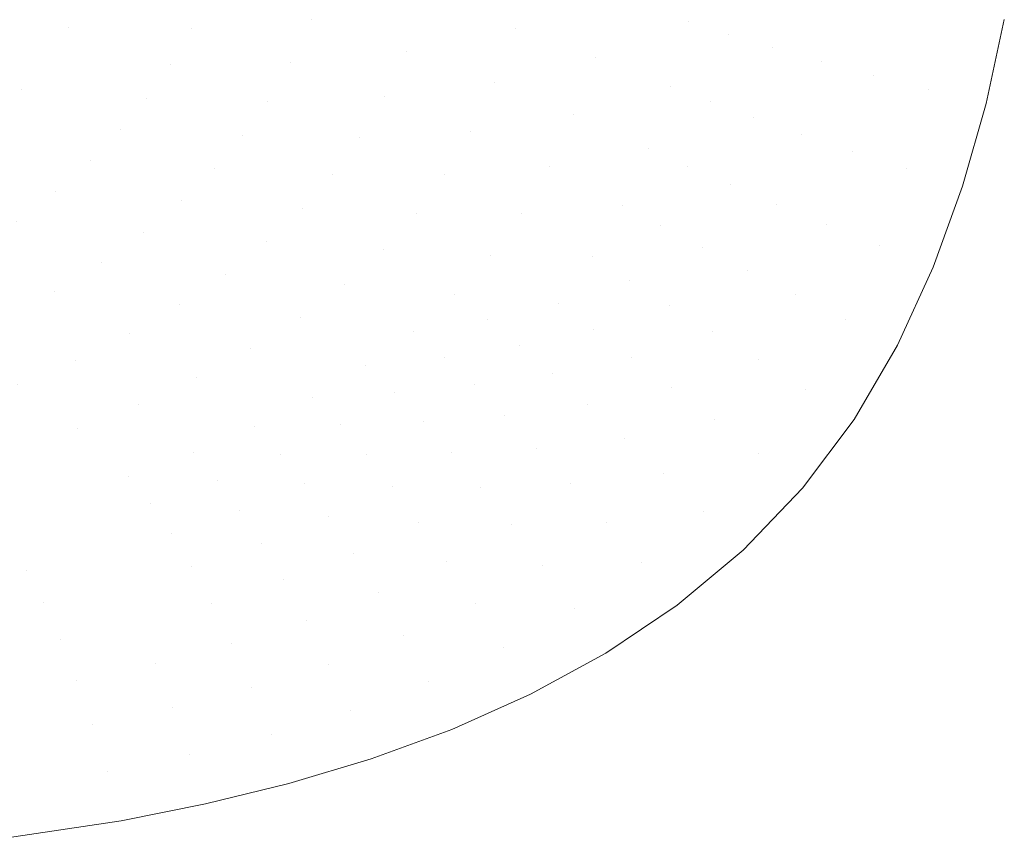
# Model space of a CAD drawing. Header units: centimetres. Extents: x -26.4 to 27.6, y -20.6 to 15.1.
# Tile 254 of 256: x 13.5 to 27.1, y -20.1 to -8.7. Entities that reach past the tile are written whole.
import ezdxf

# ---------------------------------------------------------------- set-up
doc = ezdxf.new("R2010")
doc.units = ezdxf.units.CM
doc.header["$LTSCALE"] = 2.54
doc.layers.add('Lucido design-1', color=7, linetype='Continuous')

# ---------------------------------------------------------------- blocks, each defined once
blk = doc.blocks.new('Gruppo-1')
at = {"color": 5, "linetype": 'Continuous', "lineweight": 9}
for points, invisible_edges in [([(13.179, -7.297, -309.836), (12.67, -8.227, -309.782), (14.129, -8.769, -309.008)], 11), ([(14.129, -8.769, -309.008), (14.676, -7.769, -309.084), (13.179, -7.297, -309.836)], 11), ([(15.846, -8.781, -308.17), (14.676, -7.769, -309.084), (14.129, -8.769, -309.008)], 11), ([(15.846, -8.781, -308.17), (16.127, -8.222, -308.215), (14.676, -7.769, -309.084)], 11), ([(21.699, -8.331, -303.739), (22.746, -8.679, -302.401), (22.947, -7.748, -302.426)], 11), ([(23.504, -7.894, -301.787), (22.947, -7.748, -302.426), (22.746, -8.679, -302.401)], 11), ([(22.746, -8.679, -302.401), (23.301, -8.858, -301.766), (23.504, -7.894, -301.787)], 11), ([(24.117, -8.043, -301.208), (23.504, -7.894, -301.787), (23.301, -8.858, -301.766)], 11), ([(16.127, -8.222, -308.215), (17.514, -8.661, -307.228), (17.782, -8.007, -307.274)], 11), ([(17.782, -8.007, -307.274), (17.514, -8.661, -307.228), (18.827, -9.095, -306.138)], 11), ([(18.827, -9.095, -306.138), (19.106, -8.396, -306.186), (17.782, -8.007, -307.274)], 11), ([(19.106, -8.396, -306.186), (20.335, -8.783, -304.994), (20.582, -7.992, -305.036)], 11), ([(21.699, -8.331, -303.739), (20.582, -7.992, -305.036), (20.335, -8.783, -304.994)], 11), ([(23.301, -8.858, -301.766), (23.909, -9.043, -301.192), (24.117, -8.043, -301.208)], 11), ([(24.796, -8.195, -300.72), (24.117, -8.043, -301.208), (23.909, -9.043, -301.192)], 11), ([(23.909, -9.043, -301.192), (24.58, -9.233, -300.709), (24.796, -8.195, -300.72)], 11), ([(25.533, -8.348, -300.34), (24.796, -8.195, -300.72), (24.58, -9.233, -300.709)], 11), ([(12.67, -8.227, -309.782), (12.078, -9.04, -309.721), (13.488, -9.627, -308.923)], 11), ([(13.488, -9.627, -308.923), (14.129, -8.769, -309.008), (12.67, -8.227, -309.782)], 11), ([(16.127, -8.222, -308.215), (15.846, -8.781, -308.17), (17.218, -9.257, -307.177)], 11), ([(17.218, -9.257, -307.177), (17.514, -8.661, -307.228), (16.127, -8.222, -308.215)], 11), ([(20.335, -8.783, -304.994), (21.448, -9.176, -303.702), (21.699, -8.331, -303.739)], 11), ([(22.746, -8.679, -302.401), (21.699, -8.331, -303.739), (21.448, -9.176, -303.702)], 11), ([(20.335, -8.783, -304.994), (19.106, -8.396, -306.186), (18.827, -9.095, -306.138)], 11), ([(24.58, -9.233, -300.709), (25.307, -9.427, -300.333), (25.533, -8.348, -300.34)], 11), ([(26.314, -8.502, -300.083), (25.533, -8.348, -300.34), (25.307, -9.427, -300.333)], 11), ([(25.307, -9.427, -300.333), (26.076, -9.623, -300.081), (26.314, -8.502, -300.083)], 11), ([(27.124, -8.655, -299.989), (26.314, -8.502, -300.083), (26.076, -9.623, -300.081)], 11), ([(17.514, -8.661, -307.228), (17.218, -9.257, -307.177), (18.516, -9.729, -306.085)], 11), ([(18.516, -9.729, -306.085), (18.827, -9.095, -306.138), (17.514, -8.661, -307.228)], 11), ([(21.448, -9.176, -303.702), (22.492, -9.584, -302.372), (22.746, -8.679, -302.401)], 11), ([(23.301, -8.858, -301.766), (22.746, -8.679, -302.401), (22.492, -9.584, -302.372)], 11), ([(26.076, -9.623, -300.081), (26.87, -9.82, -299.989), (27.124, -8.655, -299.989)], 9), ([(14.129, -8.769, -309.008), (13.488, -9.627, -308.923), (14.856, -10.183, -308.016)], 11), ([(14.856, -10.183, -308.016), (15.219, -9.745, -308.069), (14.129, -8.769, -309.008)], 11), ([(14.129, -8.769, -309.008), (15.545, -9.285, -308.121), (15.846, -8.781, -308.17)], 11), ([(15.219, -9.745, -308.069), (15.545, -9.285, -308.121), (14.129, -8.769, -309.008)], 11), ([(15.846, -8.781, -308.17), (15.545, -9.285, -308.121), (16.897, -9.789, -307.122)], 11), ([(16.897, -9.789, -307.122), (17.218, -9.257, -307.177), (15.846, -8.781, -308.17)], 11), ([(18.827, -9.095, -306.138), (20.047, -9.528, -304.946), (20.335, -8.783, -304.994)], 11), ([(21.448, -9.176, -303.702), (20.335, -8.783, -304.994), (20.047, -9.528, -304.946)], 11), ([(22.492, -9.584, -302.372), (23.042, -9.797, -301.743), (23.301, -8.858, -301.766)], 11), ([(23.909, -9.043, -301.192), (23.301, -8.858, -301.766), (23.042, -9.797, -301.743)], 11), ([(13.103, -10.042, -308.878), (13.488, -9.627, -308.923), (12.078, -9.04, -309.721)], 11), ([(18.827, -9.095, -306.138), (18.516, -9.729, -306.085), (19.721, -10.205, -304.895)], 11), ([(19.721, -10.205, -304.895), (20.047, -9.528, -304.946), (18.827, -9.095, -306.138)], 11), ([(23.042, -9.797, -301.743), (23.643, -10.018, -301.175), (23.909, -9.043, -301.192)], 11), ([(24.58, -9.233, -300.709), (23.909, -9.043, -301.192), (23.643, -10.018, -301.175)], 11), ([(15.545, -9.285, -308.121), (15.219, -9.745, -308.069), (16.55, -10.271, -307.064)], 11), ([(16.55, -10.271, -307.064), (16.897, -9.789, -307.122), (15.545, -9.285, -308.121)], 11), ([(17.218, -9.257, -307.177), (16.897, -9.789, -307.122), (18.176, -10.293, -306.028)], 11), ([(18.176, -10.293, -306.028), (18.516, -9.729, -306.085), (17.218, -9.257, -307.177)], 11), ([(20.047, -9.528, -304.946), (21.151, -9.973, -303.661), (21.448, -9.176, -303.702)], 11), ([(22.492, -9.584, -302.372), (21.448, -9.176, -303.702), (21.151, -9.973, -303.661)], 11), ([(23.643, -10.018, -301.175), (24.304, -10.248, -300.697), (24.58, -9.233, -300.709)], 11), ([(25.307, -9.427, -300.333), (24.58, -9.233, -300.709), (24.304, -10.248, -300.697)], 11), ([(24.304, -10.248, -300.697), (25.017, -10.484, -300.327), (25.307, -9.427, -300.333)], 11), ([(26.076, -9.623, -300.081), (25.307, -9.427, -300.333), (25.017, -10.484, -300.327)], 11), ([(21.151, -9.973, -303.661), (20.047, -9.528, -304.946), (19.721, -10.205, -304.895)], 11), ([(13.488, -9.627, -308.923), (13.103, -10.042, -308.878), (14.436, -10.614, -307.96)], 11), ([(14.436, -10.614, -307.96), (14.856, -10.183, -308.016), (13.488, -9.627, -308.923)], 11), ([(21.151, -9.973, -303.661), (22.184, -10.442, -302.341), (22.492, -9.584, -302.372)], 11), ([(23.042, -9.797, -301.743), (22.492, -9.584, -302.372), (22.184, -10.442, -302.341)], 11), ([(25.017, -10.484, -300.327), (25.769, -10.724, -300.079), (26.076, -9.623, -300.081)], 11), ([(26.87, -9.82, -299.989), (26.076, -9.623, -300.081), (25.769, -10.724, -300.079)], 11), ([(15.219, -9.745, -308.069), (14.856, -10.183, -308.016), (16.158, -10.727, -307.004)], 11), ([(16.158, -10.727, -307.004), (16.55, -10.271, -307.064), (15.219, -9.745, -308.069)], 11), ([(16.897, -9.789, -307.122), (16.55, -10.271, -307.064), (17.804, -10.8, -305.968)], 11), ([(17.804, -10.8, -305.968), (18.176, -10.293, -306.028), (16.897, -9.789, -307.122)], 11), ([(18.516, -9.729, -306.085), (18.176, -10.293, -306.028), (19.36, -10.807, -304.841)], 11), ([(19.36, -10.807, -304.841), (19.721, -10.205, -304.895), (18.516, -9.729, -306.085)], 11), ([(22.184, -10.442, -302.341), (22.727, -10.69, -301.718), (23.042, -9.797, -301.743)], 11), ([(23.643, -10.018, -301.175), (23.042, -9.797, -301.743), (22.727, -10.69, -301.718)], 11), ([(25.769, -10.724, -300.079), (26.544, -10.968, -299.989), (26.87, -9.82, -299.989)], 9), ([(19.721, -10.205, -304.895), (20.81, -10.701, -303.617), (21.151, -9.973, -303.661)], 11), ([(22.184, -10.442, -302.341), (21.151, -9.973, -303.661), (20.81, -10.701, -303.617)], 11), ([(13.103, -10.042, -308.878), (12.664, -10.451, -308.832), (13.955, -11.039, -307.903)], 11), ([(13.955, -11.039, -307.903), (14.436, -10.614, -307.96), (13.103, -10.042, -308.878)], 11), ([(22.727, -10.69, -301.718), (23.317, -10.95, -301.156), (23.643, -10.018, -301.175)], 11), ([(24.304, -10.248, -300.697), (23.643, -10.018, -301.175), (23.317, -10.95, -301.156)], 11), ([(14.856, -10.183, -308.016), (14.436, -10.614, -307.96), (15.703, -11.173, -306.942)], 11), ([(15.703, -11.173, -306.942), (16.158, -10.727, -307.004), (14.856, -10.183, -308.016)], 11), ([(19.721, -10.205, -304.895), (19.36, -10.807, -304.841), (20.427, -11.352, -303.57)], 11), ([(20.427, -11.352, -303.57), (20.81, -10.701, -303.617), (19.721, -10.205, -304.895)], 11), ([(23.317, -10.95, -301.156), (23.964, -11.223, -300.684), (24.304, -10.248, -300.697)], 11), ([(25.017, -10.484, -300.327), (24.304, -10.248, -300.697), (23.964, -11.223, -300.684)], 11), ([(16.55, -10.271, -307.064), (16.158, -10.727, -307.004), (17.381, -11.276, -305.905)], 11), ([(17.381, -11.276, -305.905), (17.804, -10.8, -305.968), (16.55, -10.271, -307.064)], 11), ([(18.176, -10.293, -306.028), (17.804, -10.8, -305.968), (18.96, -11.347, -304.784)], 11), ([(18.96, -11.347, -304.784), (19.36, -10.807, -304.841), (18.176, -10.293, -306.028)], 11), ([(13.414, -11.451, -307.845), (13.955, -11.039, -307.903), (12.664, -10.451, -308.832)], 11), ([(20.81, -10.701, -303.617), (21.826, -11.233, -302.309), (22.184, -10.442, -302.341)], 11), ([(22.727, -10.69, -301.718), (22.184, -10.442, -302.341), (21.826, -11.233, -302.309)], 11), ([(23.964, -11.223, -300.684), (24.658, -11.505, -300.32), (25.017, -10.484, -300.327)], 11), ([(25.769, -10.724, -300.079), (25.017, -10.484, -300.327), (24.658, -11.505, -300.32)], 11), ([(14.436, -10.614, -307.96), (13.955, -11.039, -307.903), (15.179, -11.61, -306.878)], 11), ([(15.179, -11.61, -306.878), (15.703, -11.173, -306.942), (14.436, -10.614, -307.96)], 11), ([(16.158, -10.727, -307.004), (15.703, -11.173, -306.942), (16.889, -11.738, -305.841)], 11), ([(16.889, -11.738, -305.841), (17.381, -11.276, -305.905), (16.158, -10.727, -307.004)], 11), ([(21.826, -11.233, -302.309), (20.81, -10.701, -303.617), (20.427, -11.352, -303.57)], 11), ([(21.826, -11.233, -302.309), (22.356, -11.519, -301.691), (22.727, -10.69, -301.718)], 11), ([(23.317, -10.95, -301.156), (22.727, -10.69, -301.718), (22.356, -11.519, -301.691)], 11), ([(24.658, -11.505, -300.32), (25.388, -11.794, -300.076), (25.769, -10.724, -300.079)], 11), ([(25.769, -10.724, -300.079), (25.388, -11.794, -300.076), (26.138, -12.089, -299.989)], 11), ([(26.138, -12.089, -299.989), (26.544, -10.968, -299.989), (25.769, -10.724, -300.079)], 10), ([(17.804, -10.8, -305.968), (17.381, -11.276, -305.905), (18.502, -11.849, -304.724)], 11), ([(18.502, -11.849, -304.724), (18.96, -11.347, -304.784), (17.804, -10.8, -305.968)], 11), ([(19.36, -10.807, -304.841), (18.96, -11.347, -304.784), (19.995, -11.935, -303.52)], 11), ([(19.995, -11.935, -303.52), (20.427, -11.352, -303.57), (19.36, -10.807, -304.841)], 11), ([(13.955, -11.039, -307.903), (13.414, -11.451, -307.845), (14.589, -12.031, -306.813)], 11), ([(14.589, -12.031, -306.813), (15.179, -11.61, -306.878), (13.955, -11.039, -307.903)], 11), ([(22.356, -11.519, -301.691), (22.93, -11.821, -301.136), (23.317, -10.95, -301.156)], 11), ([(23.964, -11.223, -300.684), (23.317, -10.95, -301.156), (22.93, -11.821, -301.136)], 11), ([(15.703, -11.173, -306.942), (15.179, -11.61, -306.878), (16.321, -12.186, -305.774)], 11), ([(16.321, -12.186, -305.774), (16.889, -11.738, -305.841), (15.703, -11.173, -306.942)], 11), ([(17.381, -11.276, -305.905), (16.889, -11.738, -305.841), (17.969, -12.329, -304.662)], 11), ([(17.969, -12.329, -304.662), (18.502, -11.849, -304.724), (17.381, -11.276, -305.905)], 11), ([(20.427, -11.352, -303.57), (21.414, -11.947, -302.274), (21.826, -11.233, -302.309)], 11), ([(22.356, -11.519, -301.691), (21.826, -11.233, -302.309), (21.414, -11.947, -302.274)], 11), ([(22.93, -11.821, -301.136), (23.555, -12.14, -300.671), (23.964, -11.223, -300.684)], 11), ([(24.658, -11.505, -300.32), (23.964, -11.223, -300.684), (23.555, -12.14, -300.671)], 11), ([(13.414, -11.451, -307.845), (12.82, -11.842, -307.787), (13.942, -12.429, -306.747)], 11), ([(13.942, -12.429, -306.747), (14.589, -12.031, -306.813), (13.414, -11.451, -307.845)], 11), ([(18.96, -11.347, -304.784), (18.502, -11.849, -304.724), (19.498, -12.473, -303.469)], 11), ([(19.498, -12.473, -303.469), (19.995, -11.935, -303.52), (18.96, -11.347, -304.784)], 11), ([(21.414, -11.947, -302.274), (20.427, -11.352, -303.57), (19.995, -11.935, -303.52)], 11), ([(15.179, -11.61, -306.878), (14.589, -12.031, -306.813), (15.682, -12.614, -305.707)], 11), ([(15.682, -12.614, -305.707), (16.321, -12.186, -305.774), (15.179, -11.61, -306.878)], 11), ([(21.414, -11.947, -302.274), (21.925, -12.272, -301.663), (22.356, -11.519, -301.691)], 11), ([(22.93, -11.821, -301.136), (22.356, -11.519, -301.691), (21.925, -12.272, -301.663)], 11), ([(23.555, -12.14, -300.671), (24.224, -12.474, -300.312), (24.658, -11.505, -300.32)], 11), ([(24.658, -11.505, -300.32), (24.224, -12.474, -300.312), (24.924, -12.819, -300.073)], 11), ([(24.924, -12.819, -300.073), (25.388, -11.794, -300.076), (24.658, -11.505, -300.32)], 11), ([(16.889, -11.738, -305.841), (16.321, -12.186, -305.774), (17.356, -12.79, -304.598)], 11), ([(17.356, -12.79, -304.598), (17.969, -12.329, -304.662), (16.889, -11.738, -305.841)], 11), ([(13.245, -12.8, -306.682), (13.942, -12.429, -306.747), (12.82, -11.842, -307.787)], 11), ([(18.502, -11.849, -304.724), (17.969, -12.329, -304.662), (18.921, -12.98, -303.416)], 11), ([(18.921, -12.98, -303.416), (19.498, -12.473, -303.469), (18.502, -11.849, -304.724)], 11), ([(21.925, -12.272, -301.663), (22.476, -12.619, -301.115), (22.93, -11.821, -301.136)], 11), ([(23.555, -12.14, -300.671), (22.93, -11.821, -301.136), (22.476, -12.619, -301.115)], 11), ([(25.388, -11.794, -300.076), (24.924, -12.819, -300.073), (25.64, -13.173, -299.989)], 11), ([(25.64, -13.173, -299.989), (26.138, -12.089, -299.989), (25.388, -11.794, -300.076)], 10), ([(19.995, -11.935, -303.52), (19.498, -12.473, -303.469), (19.954, -12.813, -302.829)], 11), ([(19.954, -12.813, -302.829), (20.943, -12.59, -302.237), (19.995, -11.935, -303.52)], 11), ([(19.995, -11.935, -303.52), (20.943, -12.59, -302.237), (21.414, -11.947, -302.274)], 11), ([(21.925, -12.272, -301.663), (21.414, -11.947, -302.274), (20.943, -12.59, -302.237)], 11), ([(14.589, -12.031, -306.813), (13.942, -12.429, -306.747), (14.981, -13.015, -305.639)], 11), ([(14.981, -13.015, -305.639), (15.682, -12.614, -305.707), (14.589, -12.031, -306.813)], 11), ([(22.476, -12.619, -301.115), (23.071, -12.988, -300.657), (23.555, -12.14, -300.671)], 11), ([(23.555, -12.14, -300.671), (23.071, -12.988, -300.657), (23.706, -13.377, -300.304)], 11), ([(23.706, -13.377, -300.304), (24.224, -12.474, -300.312), (23.555, -12.14, -300.671)], 11), ([(16.321, -12.186, -305.774), (15.682, -12.614, -305.707), (16.668, -13.224, -304.534)], 11), ([(16.668, -13.224, -304.534), (17.356, -12.79, -304.598), (16.321, -12.186, -305.774)], 11), ([(20.943, -12.59, -302.237), (21.429, -12.952, -301.634), (21.925, -12.272, -301.663)], 11), ([(22.476, -12.619, -301.115), (21.925, -12.272, -301.663), (21.429, -12.952, -301.634)], 11), ([(13.942, -12.429, -306.747), (13.245, -12.8, -306.682), (14.228, -13.385, -305.572)], 11), ([(14.228, -13.385, -305.572), (14.981, -13.015, -305.639), (13.942, -12.429, -306.747)], 11), ([(17.969, -12.329, -304.662), (17.356, -12.79, -304.598), (18.26, -13.457, -303.362)], 11), ([(18.26, -13.457, -303.362), (18.921, -12.98, -303.416), (17.969, -12.329, -304.662)], 11), ([(19.498, -12.473, -303.469), (18.921, -12.98, -303.416), (19.352, -13.337, -302.782)], 11), ([(19.352, -13.337, -302.782), (19.954, -12.813, -302.829), (19.498, -12.473, -303.469)], 11), ([(24.224, -12.474, -300.312), (23.706, -13.377, -300.304), (24.366, -13.783, -300.071)], 11), ([(24.366, -13.783, -300.071), (24.924, -12.819, -300.073), (24.224, -12.474, -300.312)], 11), ([(15.682, -12.614, -305.707), (14.981, -13.015, -305.639), (15.916, -13.626, -304.469)], 11), ([(15.916, -13.626, -304.469), (16.668, -13.224, -304.534), (15.682, -12.614, -305.707)], 11), ([(19.954, -12.813, -302.829), (20.399, -13.178, -302.199), (20.943, -12.59, -302.237)], 11), ([(20.943, -12.59, -302.237), (20.399, -13.178, -302.199), (20.854, -13.572, -301.604)], 11), ([(20.854, -13.572, -301.604), (21.429, -12.952, -301.634), (20.943, -12.59, -302.237)], 11), ([(21.429, -12.952, -301.634), (21.948, -13.342, -301.094), (22.476, -12.619, -301.115)], 11), ([(22.476, -12.619, -301.115), (21.948, -13.342, -301.094), (22.506, -13.761, -300.642)], 11), ([(22.506, -13.761, -300.642), (23.071, -12.988, -300.657), (22.476, -12.619, -301.115)], 11), ([(13.429, -13.722, -305.505), (14.228, -13.385, -305.572), (13.245, -12.8, -306.682)], 11), ([(17.356, -12.79, -304.598), (16.668, -13.224, -304.534), (17.523, -13.901, -303.307)], 11), ([(17.523, -13.901, -303.307), (18.26, -13.457, -303.362), (17.356, -12.79, -304.598)], 11), ([(19.954, -12.813, -302.829), (19.352, -13.337, -302.782), (19.77, -13.723, -302.16)], 11), ([(19.77, -13.723, -302.16), (20.399, -13.178, -302.199), (19.954, -12.813, -302.829)], 11), ([(24.924, -12.819, -300.073), (24.366, -13.783, -300.071), (25.038, -14.202, -299.989)], 11), ([(25.038, -14.202, -299.989), (25.64, -13.173, -299.989), (24.924, -12.819, -300.073)], 10), ([(18.921, -12.98, -303.416), (18.26, -13.457, -303.362), (18.666, -13.826, -302.735)], 11), ([(18.666, -13.826, -302.735), (19.352, -13.337, -302.782), (18.921, -12.98, -303.416)], 11), ([(21.429, -12.952, -301.634), (20.854, -13.572, -301.604), (21.337, -14, -301.071)], 11), ([(21.337, -14, -301.071), (21.948, -13.342, -301.094), (21.429, -12.952, -301.634)], 11), ([(14.981, -13.015, -305.639), (14.228, -13.385, -305.572), (15.109, -13.992, -304.404)], 11), ([(15.109, -13.992, -304.404), (15.916, -13.626, -304.469), (14.981, -13.015, -305.639)], 11), ([(23.071, -12.988, -300.657), (22.506, -13.761, -300.642), (23.096, -14.205, -300.296)], 11), ([(23.096, -14.205, -300.296), (23.706, -13.377, -300.304), (23.071, -12.988, -300.657)], 11), ([(16.668, -13.224, -304.534), (15.916, -13.626, -304.469), (16.722, -14.305, -303.251)], 11), ([(16.722, -14.305, -303.251), (17.523, -13.901, -303.307), (16.668, -13.224, -304.534)], 11), ([(20.399, -13.178, -302.199), (19.77, -13.723, -302.16), (20.193, -14.142, -301.573)], 11), ([(20.193, -14.142, -301.573), (20.854, -13.572, -301.604), (20.399, -13.178, -302.199)], 11), ([(14.228, -13.385, -305.572), (13.429, -13.722, -305.505), (14.255, -14.322, -304.34)], 11), ([(14.255, -14.322, -304.34), (15.109, -13.992, -304.404), (14.228, -13.385, -305.572)], 11), ([(19.352, -13.337, -302.782), (18.666, -13.826, -302.735), (19.056, -14.226, -302.12)], 11), ([(19.056, -14.226, -302.12), (19.77, -13.723, -302.16), (19.352, -13.337, -302.782)], 11), ([(21.948, -13.342, -301.094), (21.337, -14, -301.071), (21.852, -14.463, -300.627)], 11), ([(21.852, -14.463, -300.627), (22.506, -13.761, -300.642), (21.948, -13.342, -301.094)], 11), ([(23.706, -13.377, -300.304), (23.096, -14.205, -300.296), (23.706, -14.672, -300.068)], 11), ([(23.706, -14.672, -300.068), (24.366, -13.783, -300.071), (23.706, -13.377, -300.304)], 11), ([(18.26, -13.457, -303.362), (17.523, -13.901, -303.307), (17.904, -14.276, -302.686)], 11), ([(17.904, -14.276, -302.686), (18.666, -13.826, -302.735), (18.26, -13.457, -303.362)], 11), ([(15.916, -13.626, -304.469), (15.109, -13.992, -304.404), (15.866, -14.668, -303.196)], 11), ([(15.866, -14.668, -303.196), (16.722, -14.305, -303.251), (15.916, -13.626, -304.469)], 11), ([(20.854, -13.572, -301.604), (20.193, -14.142, -301.573), (20.637, -14.6, -301.048)], 11), ([(20.637, -14.6, -301.048), (21.337, -14, -301.071), (20.854, -13.572, -301.604)], 11), ([(12.428, -14.882, -304.215), (14.255, -14.322, -304.34), (13.429, -13.722, -305.505)], 11), ([(19.77, -13.723, -302.16), (19.056, -14.226, -302.12), (19.447, -14.663, -301.541)], 11), ([(19.447, -14.663, -301.541), (20.193, -14.142, -301.573), (19.77, -13.723, -302.16)], 11), ([(22.506, -13.761, -300.642), (21.852, -14.463, -300.627), (22.392, -14.956, -300.287)], 11), ([(22.392, -14.956, -300.287), (23.096, -14.205, -300.296), (22.506, -13.761, -300.642)], 11), ([(24.366, -13.783, -300.071), (23.706, -14.672, -300.068), (24.323, -15.156, -299.989)], 11), ([(24.323, -15.156, -299.989), (25.038, -14.202, -299.989), (24.366, -13.783, -300.071)], 10), ([(17.523, -13.901, -303.307), (16.722, -14.305, -303.251), (17.078, -14.684, -302.638)], 11), ([(17.078, -14.684, -302.638), (17.904, -14.276, -302.686), (17.523, -13.901, -303.307)], 11), ([(18.666, -13.826, -302.735), (17.904, -14.276, -302.686), (18.266, -14.685, -302.08)], 11), ([(18.266, -14.685, -302.08), (19.056, -14.226, -302.12), (18.666, -13.826, -302.735)], 11), ([(15.109, -13.992, -304.404), (14.255, -14.322, -304.34), (14.962, -14.991, -303.141)], 11), ([(14.962, -14.991, -303.141), (15.866, -14.668, -303.196), (15.109, -13.992, -304.404)], 11), ([(21.337, -14, -301.071), (20.637, -14.6, -301.048), (21.107, -15.097, -300.611)], 11), ([(21.107, -15.097, -300.611), (21.852, -14.463, -300.627), (21.337, -14, -301.071)], 11), ([(20.193, -14.142, -301.573), (19.447, -14.663, -301.541), (19.854, -15.143, -301.024)], 11), ([(19.854, -15.143, -301.024), (20.637, -14.6, -301.048), (20.193, -14.142, -301.573)], 11), ([(23.096, -14.205, -300.296), (22.392, -14.956, -300.287), (22.946, -15.476, -300.065)], 11), ([(22.946, -15.476, -300.065), (23.706, -14.672, -300.068), (23.096, -14.205, -300.296)], 11), ([(14.255, -14.322, -304.34), (12.428, -14.882, -304.215), (13.039, -15.527, -303.034)], 11), ([(13.039, -15.527, -303.034), (14.962, -14.991, -303.141), (14.255, -14.322, -304.34)], 11), ([(16.722, -14.305, -303.251), (15.866, -14.668, -303.196), (16.197, -15.046, -302.589)], 11), ([(16.197, -15.046, -302.589), (17.078, -14.684, -302.638), (16.722, -14.305, -303.251)], 11), ([(17.904, -14.276, -302.686), (17.078, -14.684, -302.638), (17.414, -15.097, -302.039)], 11), ([(17.414, -15.097, -302.039), (18.266, -14.685, -302.08), (17.904, -14.276, -302.686)], 11), ([(19.056, -14.226, -302.12), (18.266, -14.685, -302.08), (18.627, -15.134, -301.509)], 11), ([(18.627, -15.134, -301.509), (19.447, -14.663, -301.541), (19.056, -14.226, -302.12)], 11), ([(21.852, -14.463, -300.627), (21.107, -15.097, -300.611), (21.596, -15.63, -300.279)], 11), ([(21.596, -15.63, -300.279), (22.392, -14.956, -300.287), (21.852, -14.463, -300.627)], 11), ([(20.637, -14.6, -301.048), (19.854, -15.143, -301.024), (20.281, -15.666, -300.596)], 11), ([(20.281, -15.666, -300.596), (21.107, -15.097, -300.611), (20.637, -14.6, -301.048)], 11), ([(15.866, -14.668, -303.196), (14.962, -14.991, -303.141), (15.271, -15.366, -302.541)], 11), ([(15.271, -15.366, -302.541), (16.197, -15.046, -302.589), (15.866, -14.668, -303.196)], 11), ([(17.078, -14.684, -302.638), (16.197, -15.046, -302.589), (16.509, -15.461, -301.999)], 11), ([(16.509, -15.461, -301.999), (17.414, -15.097, -302.039), (17.078, -14.684, -302.638)], 11), ([(18.266, -14.685, -302.08), (17.414, -15.097, -302.039), (17.746, -15.553, -301.477)], 11), ([(17.746, -15.553, -301.477), (18.627, -15.134, -301.509), (18.266, -14.685, -302.08)], 11), ([(19.447, -14.663, -301.541), (18.627, -15.134, -301.509), (18.999, -15.629, -301)], 11), ([(18.999, -15.629, -301), (19.854, -15.143, -301.024), (19.447, -14.663, -301.541)], 11), ([(23.706, -14.672, -300.068), (22.946, -15.476, -300.065), (23.5, -16.018, -299.989)], 11), ([(23.5, -16.018, -299.989), (24.323, -15.156, -299.989), (23.706, -14.672, -300.068)], 10), ([(14.962, -14.991, -303.141), (13.039, -15.527, -303.034), (13.304, -15.892, -302.447)], 11), ([(13.304, -15.892, -302.447), (15.271, -15.366, -302.541), (14.962, -14.991, -303.141)], 11), ([(22.392, -14.956, -300.287), (21.596, -15.63, -300.279), (22.092, -16.192, -300.062)], 11), ([(22.092, -16.192, -300.062), (22.946, -15.476, -300.065), (22.392, -14.956, -300.287)], 11), ([(16.197, -15.046, -302.589), (15.271, -15.366, -302.541), (15.56, -15.779, -301.958)], 11), ([(15.56, -15.779, -301.958), (16.509, -15.461, -301.999), (16.197, -15.046, -302.589)], 11), ([(17.414, -15.097, -302.039), (16.509, -15.461, -301.999), (16.814, -15.919, -301.444)], 11), ([(16.814, -15.919, -301.444), (17.746, -15.553, -301.477), (17.414, -15.097, -302.039)], 11), ([(18.627, -15.134, -301.509), (17.746, -15.553, -301.477), (18.085, -16.057, -300.976)], 11), ([(18.085, -16.057, -300.976), (18.999, -15.629, -301), (18.627, -15.134, -301.509)], 11), ([(19.854, -15.143, -301.024), (18.999, -15.629, -301), (19.385, -16.17, -300.58)], 11), ([(19.385, -16.17, -300.58), (20.281, -15.666, -300.596), (19.854, -15.143, -301.024)], 11), ([(21.107, -15.097, -300.611), (20.281, -15.666, -300.596), (20.72, -16.228, -300.27)], 11), ([(20.72, -16.228, -300.27), (21.596, -15.63, -300.279), (21.107, -15.097, -300.611)], 11), ([(15.271, -15.366, -302.541), (13.304, -15.892, -302.447), (13.551, -16.296, -301.879)], 11), ([(13.551, -16.296, -301.879), (15.56, -15.779, -301.958), (15.271, -15.366, -302.541)], 11), ([(16.509, -15.461, -301.999), (15.56, -15.779, -301.958), (15.84, -16.238, -301.412)], 11), ([(15.84, -16.238, -301.412), (16.814, -15.919, -301.444), (16.509, -15.461, -301.999)], 11), ([(17.746, -15.553, -301.477), (16.814, -15.919, -301.444), (17.122, -16.429, -300.952)], 11), ([(17.122, -16.429, -300.952), (18.085, -16.057, -300.976), (17.746, -15.553, -301.477)], 11), ([(22.946, -15.476, -300.065), (22.092, -16.192, -300.062), (22.583, -16.781, -299.989)], 11), ([(22.583, -16.781, -299.989), (23.5, -16.018, -299.989), (22.946, -15.476, -300.065)], 10), ([(18.999, -15.629, -301), (18.085, -16.057, -300.976), (18.433, -16.61, -300.563)], 11), ([(18.433, -16.61, -300.563), (19.385, -16.17, -300.58), (18.999, -15.629, -301)], 11), ([(20.281, -15.666, -300.596), (19.385, -16.17, -300.58), (19.778, -16.752, -300.261)], 11), ([(19.778, -16.752, -300.261), (20.72, -16.228, -300.27), (20.281, -15.666, -300.596)], 11), ([(21.596, -15.63, -300.279), (20.72, -16.228, -300.27), (21.161, -16.822, -300.058)], 11), ([(21.161, -16.822, -300.058), (22.092, -16.192, -300.062), (21.596, -15.63, -300.279)], 11), ([(15.56, -15.779, -301.958), (13.551, -16.296, -301.879), (13.787, -16.749, -301.349)], 11), ([(13.787, -16.749, -301.349), (15.84, -16.238, -301.412), (15.56, -15.779, -301.958)], 11), ([(11.442, -16.683, -301.805), (13.551, -16.296, -301.879), (13.304, -15.892, -302.447)], 11), ([(16.814, -15.919, -301.444), (15.84, -16.238, -301.412), (16.12, -16.75, -300.929)], 11), ([(16.12, -16.75, -300.929), (17.122, -16.429, -300.952), (16.814, -15.919, -301.444)], 11), ([(18.085, -16.057, -300.976), (17.122, -16.429, -300.952), (17.436, -16.99, -300.547)], 11), ([(17.436, -16.99, -300.547), (18.433, -16.61, -300.563), (18.085, -16.057, -300.976)], 11), ([(15.84, -16.238, -301.412), (13.787, -16.749, -301.349), (14.019, -17.259, -300.882)], 11), ([(14.019, -17.259, -300.882), (16.12, -16.75, -300.929), (15.84, -16.238, -301.412)], 11), ([(19.385, -16.17, -300.58), (18.433, -16.61, -300.563), (18.784, -17.207, -300.252)], 11), ([(18.784, -17.207, -300.252), (19.778, -16.752, -300.261), (19.385, -16.17, -300.58)], 11), ([(20.72, -16.228, -300.27), (19.778, -16.752, -300.261), (20.169, -17.37, -300.055)], 11), ([(20.169, -17.37, -300.055), (21.161, -16.822, -300.058), (20.72, -16.228, -300.27)], 11), ([(22.092, -16.192, -300.062), (21.161, -16.822, -300.058), (21.593, -17.445, -299.989)], 11), ([(21.593, -17.445, -299.989), (22.583, -16.781, -299.989), (22.092, -16.192, -300.062)], 10), ([(13.551, -16.296, -301.879), (11.442, -16.683, -301.805), (11.64, -17.126, -301.29)], 11), ([(11.64, -17.126, -301.29), (13.787, -16.749, -301.349), (13.551, -16.296, -301.879)], 11), ([(17.122, -16.429, -300.952), (16.12, -16.75, -300.929), (16.402, -17.315, -300.531)], 11), ([(16.402, -17.315, -300.531), (17.436, -16.99, -300.547), (17.122, -16.429, -300.952)], 11), ([(18.433, -16.61, -300.563), (17.436, -16.99, -300.547), (17.749, -17.596, -300.243)], 11), ([(17.749, -17.596, -300.243), (18.784, -17.207, -300.252), (18.433, -16.61, -300.563)], 11), ([(13.787, -16.749, -301.349), (11.64, -17.126, -301.29), (11.832, -17.63, -300.838)], 11), ([(11.832, -17.63, -300.838), (14.019, -17.259, -300.882), (13.787, -16.749, -301.349)], 11), ([(15.337, -17.591, -300.516), (16.12, -16.75, -300.929), (14.019, -17.259, -300.882)], 11), ([(15.337, -17.591, -300.516), (16.402, -17.315, -300.531), (16.12, -16.75, -300.929)], 11), ([(19.778, -16.752, -300.261), (18.784, -17.207, -300.252), (19.129, -17.84, -300.052)], 11), ([(19.129, -17.84, -300.052), (20.169, -17.37, -300.055), (19.778, -16.752, -300.261)], 11), ([(21.161, -16.822, -300.058), (20.169, -17.37, -300.055), (20.546, -18.016, -299.989)], 11), ([(20.546, -18.016, -299.989), (21.593, -17.445, -299.989), (21.161, -16.822, -300.058)], 10), ([(17.436, -16.99, -300.547), (16.402, -17.315, -300.531), (16.68, -17.927, -300.234)], 11), ([(16.68, -17.927, -300.234), (17.749, -17.596, -300.243), (17.436, -16.99, -300.547)], 11), ([(18.784, -17.207, -300.252), (17.749, -17.596, -300.243), (18.052, -18.239, -300.049)], 11), ([(18.052, -18.239, -300.049), (19.129, -17.84, -300.052), (18.784, -17.207, -300.252)], 11), ([(14.019, -17.259, -300.882), (11.832, -17.63, -300.838), (12.019, -18.192, -300.471)], 11), ([(12.019, -18.192, -300.471), (14.248, -17.825, -300.5), (14.019, -17.259, -300.882)], 11), ([(14.019, -17.259, -300.882), (14.248, -17.825, -300.5), (15.337, -17.591, -300.516)], 11), ([(16.402, -17.315, -300.531), (15.337, -17.591, -300.516), (15.586, -18.205, -300.225)], 11), ([(15.586, -18.205, -300.225), (16.68, -17.927, -300.234), (16.402, -17.315, -300.531)], 11), ([(20.169, -17.37, -300.055), (19.129, -17.84, -300.052), (19.457, -18.502, -299.989)], 11), ([(19.457, -18.502, -299.989), (20.546, -18.016, -299.989), (20.169, -17.37, -300.055)], 10), ([(15.337, -17.591, -300.516), (14.248, -17.825, -300.5), (14.47, -18.439, -300.217)], 11), ([(14.47, -18.439, -300.217), (15.586, -18.205, -300.225), (15.337, -17.591, -300.516)], 11), ([(17.749, -17.596, -300.243), (16.68, -17.927, -300.234), (16.947, -18.575, -300.046)], 11), ([(16.947, -18.575, -300.046), (18.052, -18.239, -300.049), (17.749, -17.596, -300.243)], 11), ([(14.248, -17.825, -300.5), (12.019, -18.192, -300.471), (12.197, -18.803, -300.2)], 11), ([(12.197, -18.803, -300.2), (14.47, -18.439, -300.217), (14.248, -17.825, -300.5)], 11), ([(19.129, -17.84, -300.052), (18.052, -18.239, -300.049), (18.336, -18.912, -299.989)], 11), ([(18.336, -18.912, -299.989), (19.457, -18.502, -299.989), (19.129, -17.84, -300.052)], 10), ([(16.68, -17.927, -300.234), (15.586, -18.205, -300.225), (15.821, -18.857, -300.043)], 11), ([(15.821, -18.857, -300.043), (16.947, -18.575, -300.046), (16.68, -17.927, -300.234)], 11), ([(15.586, -18.205, -300.225), (14.47, -18.439, -300.217), (14.678, -19.091, -300.04)], 11), ([(14.678, -19.091, -300.04), (15.821, -18.857, -300.043), (15.586, -18.205, -300.225)], 11), ([(18.052, -18.239, -300.049), (16.947, -18.575, -300.046), (17.194, -19.254, -299.989)], 11), ([(17.194, -19.254, -299.989), (18.336, -18.912, -299.989), (18.052, -18.239, -300.049)], 10), ([(14.47, -18.439, -300.217), (12.197, -18.803, -300.2), (12.361, -19.45, -300.034)], 11), ([(12.361, -19.45, -300.034), (14.678, -19.091, -300.04), (14.47, -18.439, -300.217)], 11), ([(16.947, -18.575, -300.046), (15.821, -18.857, -300.043), (16.035, -19.537, -299.989)], 11), ([(16.035, -19.537, -299.989), (17.194, -19.254, -299.989), (16.947, -18.575, -300.046)], 10), ([(15.821, -18.857, -300.043), (14.678, -19.091, -300.04), (14.865, -19.77, -299.989)], 11), ([(14.865, -19.77, -299.989), (16.035, -19.537, -299.989), (15.821, -18.857, -300.043)], 10), ([(14.678, -19.091, -300.04), (12.361, -19.45, -300.034), (12.506, -20.124, -299.989)], 11), ([(12.506, -20.124, -299.989), (14.865, -19.77, -299.989), (14.678, -19.091, -300.04)], 10)]:
    blk.add_3dface(points, dxfattribs=dict(at, invisible_edges=invisible_edges))
blk = doc.blocks.new('Gruppo-2-1')
at = {"color": 5}
blk.add_blockref('Gruppo-1', (0, 0), dxfattribs=at)

msp = doc.modelspace()

# ---------------------------------------------------------------- block references
at = {"layer": 'Lucido design-1', "color": 7}
msp.add_blockref('Gruppo-2-1', (0, 0), dxfattribs=at)

doc.saveas('drawing.dxf')
